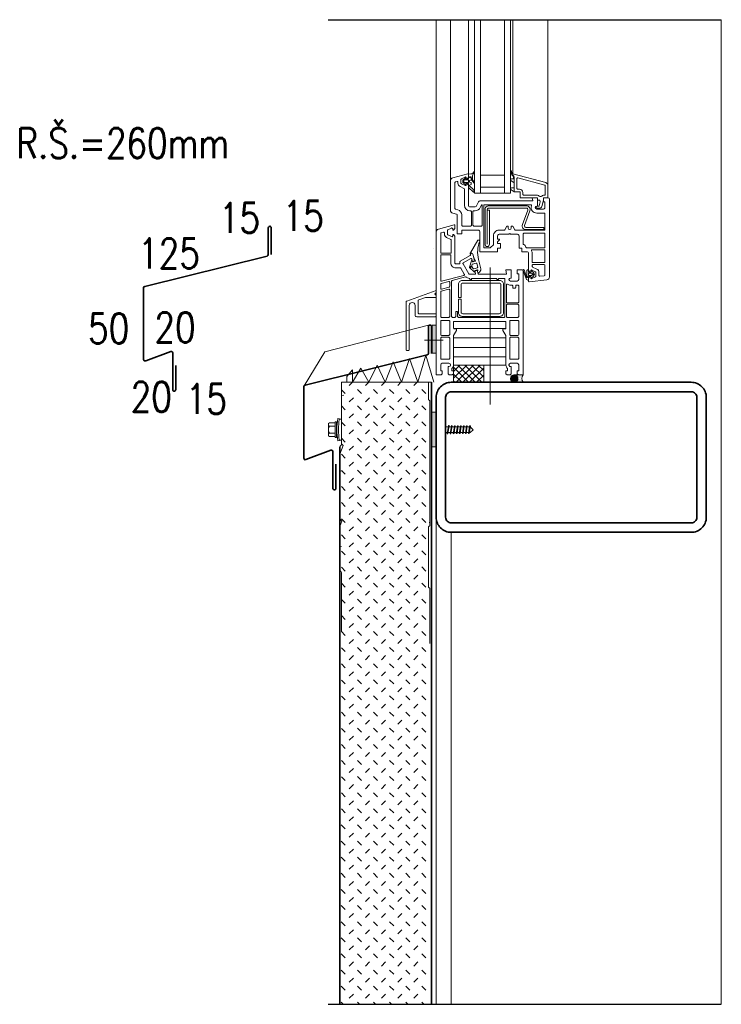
# Model space of a CAD drawing. Header units: millimetres. Extents: x -485339 to 350584, y -1189936 to 0.
# Tile 17 of 256: x -317797 to -317330, y -1055267 to -1054611. Entities that reach past the tile are written whole.
import ezdxf

# ---------------------------------------------------------------- set-up
doc = ezdxf.new("R2010")
doc.units = ezdxf.units.MM
doc.header["$LTSCALE"] = 10
for name, pattern in [('4008$0$SLD', [0]), ('4014$0$SLD', [0]), ('AUSGEZOGEN', [0]), ('DE_FLG$0$SLD', [0]), ('DE_MITTE$0$SLD', [0])]:
    doc.linetypes.add(name, pattern=pattern)
doc.layers.get('Defpoints').update_dxf_attribs({"color": 201})
for name, color, linetype, lineweight in [('N_klemp', 220, 'Continuous', 35), ('N_popis', 10, 'Continuous', 18), ('N_čáry_obrys', 10, 'Continuous', 35), ('N_čáry_plné', 10, 'Continuous', 18), ('N_šrary', 10, 'Continuous', 18), ('St_čáry_obrys', 5, 'Continuous', 35), ('St_čáry_plné', 250, 'Continuous', 18)]:
    doc.layers.add(name, color=color, linetype=linetype, lineweight=lineweight)
doc.styles.get("Standard").update_dxf_attribs({"font": 'simplex.shx', "width": 0.8})

# ---------------------------------------------------------------- blocks, each defined once
blk = doc.blocks.new('*X7571')
at = {"color": 0}
for p, q in [((144.05625, 175.3375), (144.05625, 175.3375)), ((144.1375, 175.175), (144.1375, 175.175)), ((144.21875, 175.3375), (144.21875, 175.3375)), ((144.21875, 175.0125), (144.21875, 175.0125)), ((144.21875, 174.6875), (144.21875, 174.6875)), ((144.3, 175.175), (144.3, 175.175)), ((144.3, 174.85), (144.3, 174.85)), ((144.38125, 175.3375), (144.38125, 175.3375)), ((144.38125, 175.0125), (144.38125, 175.0125)), ((144.38125, 174.6875), (144.38125, 174.6875)), ((144.4625, 175.175), (144.4625, 175.175)), ((144.4625, 174.85), (144.4625, 174.85)), ((144.54375, 175.3375), (144.54375, 175.3375)), ((144.54375, 175.0125), (144.54375, 175.0125)), ((144.54375, 174.6875), (144.54375, 174.6875)), ((144.625, 175.175), (144.625, 175.175)), ((144.625, 174.85), (144.625, 174.85)), ((144.70625, 175.3375), (144.70625, 175.3375)), ((144.70625, 174.6875), (144.70625, 174.6875)), ((143.975, 174.525), (143.975, 174.525)), ((144.1375, 174.525), (144.1375, 174.525)), ((144.3, 174.525), (144.3, 174.525)), ((144.4625, 174.525), (144.4625, 174.525)), ((144.625, 174.525), (144.625, 174.525)), ((144.7875, 174.525), (144.7875, 174.525))]:
    blk.add_line(p, q, dxfattribs=at)
blk = doc.blocks.new('*X7572')
at = {"color": 0}
for p, q in [((394.92, 631.63), (395.43, 632.13)), ((395.41, 631.13), (394.92, 631.62)), ((395.57, 631.15), (394.94, 631.78)), ((394.95, 631.47), (395.58, 632.11)), ((394.97, 631.85), (395.2, 632.08)), ((395, 631.35), (395.7, 632.05)), ((395.69, 631.21), (395, 631.9)), ((395.78, 631.29), (395.08, 631.99)), ((395.09, 631.26), (395.79, 631.97)), ((395.86, 631.39), (395.18, 632.07)), ((395.19, 631.19), (395.86, 631.86)), ((395.91, 631.52), (395.31, 632.12)), ((395.32, 631.14), (395.91, 631.73)), ((395.92, 631.68), (395.47, 632.13)), ((395.49, 631.14), (395.92, 631.56)), ((395.16, 631.2), (394.99, 631.37))]:
    blk.add_line(p, q, dxfattribs=at)

msp = doc.modelspace()

# ---------------------------------------------------------------- hatches: boundary and pattern name
at = {"layer": 'N_čáry_plné'}
for points in [[(-317522.33, -1054833.24), (-317519.67, -1054833.24), (-317519.67, -1054814.58), (-317522.33, -1054814.58)], [(-317519.67, -1054895.67), (-317519.67, -1054872.43), (-317522.67, -1054872.43), (-317522.67, -1054895.67)]]:
    msp.add_hatch(color=256, dxfattribs=at).paths.add_polyline_path(points)
h = msp.add_hatch(dxfattribs=at)
h.set_pattern_fill('LINE', color=256, scale=2, style=0)
h.set_pattern_definition([(360, (-320138.802, -1053883.2036), (-1e-14, -6.35), [])])
h.paths.add_polyline_path([(-317508.17, -1054836.16), (-317508.17, -1054821.47), (-317506.17, -1054818), (-317506.17, -1054817), (-317507.67, -1054817, -0.414214), (-317508.17, -1054816.5), (-317508.17, -1054812.5, -0.414214), (-317507.67, -1054812), (-317473.67, -1054812, -0.414214), (-317473.17, -1054812.5), (-317473.17, -1054816.5, -0.414214), (-317473.67, -1054817), (-317475.17, -1054817), (-317475.17, -1054818), (-317473.17, -1054821.47), (-317473.17, -1054836.16)])
h = msp.add_hatch(dxfattribs=at)
h.set_pattern_fill('NET', color=256, angle=45, style=0)
h.set_pattern_definition([(315, (-319931.4127, -1053833.7344), (-2.245064, -2.245064), []), (225, (-319931.4127, -1053833.7344), (-2.245064, 2.245064), [])])
h.paths.add_polyline_path([(-317508.17, -1054852.6), (-317508.17, -1054846.85), (-317508.17, -1054846.85), (-317508.17, -1054845), (-317508.17, -1054845), (-317508.17, -1054841.1), (-317488.03, -1054841.1), (-317488.03, -1054852.6)])
at = {"layer": 'N_šrary', "ltscale": 0.2}
h = msp.add_hatch(dxfattribs=at)
h.set_pattern_fill('ZEM_NASYPANA', color=256, scale=3.8, style=0)
h.set_pattern_definition([(45, (-318286.9425, -1057724.52), (8e-16, 10.748023), [3.8, -11.4]), (135, (-318278.8814, -1057719.146), (-10.748023, 8e-16), [3.8, -11.4])])
h.paths.add_polyline_path([(-317582.83, -1054852.6), (-317582.83, -1055143.03, -0.267949), (-317583.33, -1055143.9, 0.267949), (-317583.83, -1055144.77), (-317583.83, -1055267.24), (-317523.83, -1055267.24), (-317523.83, -1055114.5, 0.267949), (-317524.33, -1055113.63, -0.267949), (-317524.83, -1055112.76), (-317524.83, -1054852.6)])

# ---------------------------------------------------------------- linework, layer by layer
at = {"layer": 'Defpoints', "ltscale": 0.25}
for p, q in [((-317591.66, -1054610.86), (-317329.67, -1054610.86)), ((-317591.66, -1055267.24), (-317329.67, -1055267.24))]:
    msp.add_line(p, q, dxfattribs=at)
at = {"layer": 'N_klemp', "lineweight": 35}
for points in [[(-317629.56, -1054767.44), (-317629.56, -1054749.61, 0.414214), (-317630.56, -1054748.61), (-317630.56, -1054748.61, 0.414214), (-317631.56, -1054749.61), (-317631.56, -1054767.44, -0.35658), (-317632.36, -1054768.42), (-317713.83, -1054788.66, 0.35658), (-317714.63, -1054789.64), (-317714.63, -1054837.38, 0.52344), (-317713.28, -1054838.31), (-317696.59, -1054832.07, -0.52344), (-317695.24, -1054833.01), (-317695.24, -1054857.52, 0.414214), (-317694.24, -1054858.52), (-317694.24, -1054858.52, 0.414214), (-317693.24, -1054857.52), (-317693.24, -1054841.41)], [(-317522.8, -1054833.28), (-317522.8, -1054815.44, 0.414214), (-317523.8, -1054814.44), (-317523.8, -1054814.44, 0.414214), (-317524.8, -1054815.44), (-317524.8, -1054833.28, -0.35658), (-317525.6, -1054834.26), (-317607.07, -1054854.5, 0.35658), (-317607.87, -1054855.48), (-317607.87, -1054903.22, 0.52344), (-317606.52, -1054904.15), (-317589.83, -1054897.91, -0.52344), (-317588.48, -1054898.84), (-317588.48, -1054923.36, 0.414214), (-317587.48, -1054924.36), (-317587.48, -1054924.36, 0.414214), (-317586.48, -1054923.36), (-317586.48, -1054907.25)]]:
    msp.add_lwpolyline(points, format="xyb", dxfattribs=at)
at = {"layer": 'N_klemp', "lineweight": 18}
msp.add_lwpolyline([(-317524.8, -1054814.44), (-317593.97, -1054832.18), (-317607.65, -1054854.84)], dxfattribs=at)
at = {"layer": 'N_čáry_obrys'}
for p, q in [((-317522.88, -1054852.6), (-317522.88, -1055267.24)), ((-317583.83, -1054895.67), (-317583.83, -1055267.24))]:
    msp.add_line(p, q, dxfattribs=at)
at = {"layer": 'N_čáry_plné', "linetype": 'Continuous'}
for p, q in [((-317494.18, -1054610.86), (-317494.18, -1054726.48)), ((-317490.18, -1054610.86), (-317490.18, -1054726.48)), ((-317474.18, -1054610.86), (-317474.18, -1054726.48)), ((-317470.18, -1054610.86), (-317470.18, -1054726.48)), ((-317490.18, -1054726.48), (-317494.18, -1054726.48)), ((-317470.18, -1054726.48), (-317474.18, -1054726.48))]:
    msp.add_line(p, q, dxfattribs=at)
at = {"layer": 'N_čáry_plné'}
for p, q in [((-317521.32, -1054763.61), (-317521.32, -1054763.61)), ((-317516.67, -1054788), (-317516.67, -1054787.15)), ((-317516.3, -1054786.67), (-317511.3, -1054785.33)), ((-317511.04, -1054789.09), (-317516.04, -1054790.43)), ((-317510.67, -1054785.82), (-317510.67, -1054788.61)), ((-317467.67, -1054847.6), (-317461.67, -1054847.6)), ((-317461.67, -1054852.6), (-317467.67, -1054852.6)), ((-317582.83, -1054861.48), (-317581.24, -1054861.2)), ((-317591.53, -1054880.72), (-317591.53, -1054887.65)), ((-317587.03, -1054879.56), (-317590.83, -1054879.56)), ((-317587.03, -1054881.87), (-317590.83, -1054881.87)), ((-317587.03, -1054889.03), (-317587.03, -1054879.33)), ((-317586.63, -1054878.93), (-317586.43, -1054878.93)), ((-317586.03, -1054879.33), (-317586.03, -1054889.03)), ((-317584.15, -1054876.97), (-317585.13, -1054876.78)), ((-317584.19, -1054877.18), (-317582.83, -1054877.18)), ((-317590.83, -1054886.49), (-317587.03, -1054886.49)), ((-317587.03, -1054888.8), (-317590.83, -1054888.8)), ((-317586.43, -1054889.43), (-317586.63, -1054889.43)), ((-317584.15, -1054891.39), (-317585.13, -1054891.58)), ((-317584.19, -1054891.18), (-317582.83, -1054891.18)), ((-317583.83, -1054900.49), (-317581.76, -1054894.8)), ((-317581.76, -1054894.8), (-317582.83, -1054893.52)), ((-317583.83, -1054911.92), (-317582.02, -1054911.6)), ((-317582.55, -1054945.19), (-317583.83, -1054943.66)), ((-317583.83, -1054948.72), (-317582.55, -1054945.19)), ((-317524.36, -1054946.1), (-317523.83, -1054946.01)), ((-317519.67, -1054942.6), (-317519.67, -1055267.24)), ((-317509.67, -1054952.6), (-317509.67, -1055267.24)), ((-317583.83, -1054962.17), (-317582.81, -1054961.99))]:
    msp.add_line(p, q, dxfattribs=at)
at = {"layer": 'N_čáry_plné', "linetype": 'AUSGEZOGEN'}
for p, q in [((-317582.83, -1054852.6), (-317582.83, -1054893.94)), ((-317524.83, -1054863.67), (-317524.83, -1054852.6)), ((-317523.83, -1054865.4), (-317523.83, -1054947.67)), ((-317523.83, -1054867.19), (-317523.83, -1054947.67)), ((-317582.83, -1054885.91), (-317582.83, -1054893.94)), ((-317583.83, -1054895.67), (-317583.83, -1054977.67)), ((-317524.83, -1054949.4), (-317524.83, -1054988.67)), ((-317524.83, -1054949.4), (-317524.83, -1054988.67)), ((-317582.83, -1054979.4), (-317582.83, -1055018.67)), ((-317582.83, -1054979.4), (-317582.83, -1055018.67)), ((-317523.83, -1054990.4), (-317523.83, -1055026.67))]:
    msp.add_line(p, q, dxfattribs=at)
at = {"layer": 'N_čáry_plné', "ltscale": 0.5}
for p, q in [((-317512.38, -1054886.95), (-317511.53, -1054881.43)), ((-317511.87, -1054886.94), (-317511.02, -1054881.44)), ((-317511.53, -1054881.43), (-317511.02, -1054881.44)), ((-317510.34, -1054886.9), (-317509.51, -1054881.48)), ((-317509.84, -1054886.89), (-317509.01, -1054881.5)), ((-317507.9, -1054884.18), (-317507.5, -1054881.54)), ((-317507.5, -1054881.54), (-317506.99, -1054881.55)), ((-317507.4, -1054884.18), (-317506.99, -1054881.55)), ((-317506.28, -1054886.79), (-317505.48, -1054881.59)), ((-317505.77, -1054886.78), (-317504.98, -1054881.61)), ((-317505.48, -1054881.59), (-317504.98, -1054881.61)), ((-317504.25, -1054886.74), (-317503.47, -1054881.65)), ((-317503.74, -1054886.72), (-317502.96, -1054881.66)), ((-317503.47, -1054881.65), (-317502.96, -1054881.66)), ((-317502.23, -1054886.74), (-317501.44, -1054881.65)), ((-317501.72, -1054886.72), (-317500.94, -1054881.66)), ((-317500.2, -1054886.74), (-317499.42, -1054881.65)), ((-317499.69, -1054886.72), (-317498.92, -1054881.66)), ((-317499.42, -1054881.65), (-317498.92, -1054881.66)), ((-317498.18, -1054886.74), (-317497.4, -1054881.65)), ((-317497.67, -1054886.72), (-317496.89, -1054881.66)), ((-317497.4, -1054881.65), (-317496.89, -1054881.66)), ((-317513.37, -1054882.28), (-317511.66, -1054882.28)), ((-317513.37, -1054886.08), (-317512.24, -1054886.08)), ((-317511.87, -1054886.08), (-317510.22, -1054886.08)), ((-317511.15, -1054882.28), (-317509.64, -1054882.28)), ((-317509.71, -1054886.08), (-317508.2, -1054886.08)), ((-317509.13, -1054882.28), (-317507.61, -1054882.28)), ((-317508.31, -1054886.84), (-317507.8, -1054886.83)), ((-317507.8, -1054886.83), (-317507.4, -1054884.18)), ((-317507.69, -1054886.08), (-317506.17, -1054886.08)), ((-317507.11, -1054882.28), (-317505.59, -1054882.28)), ((-317506.28, -1054886.79), (-317505.77, -1054886.78)), ((-317505.67, -1054886.08), (-317504.15, -1054886.08)), ((-317505.08, -1054882.28), (-317503.57, -1054882.28)), ((-317503.64, -1054886.08), (-317502.13, -1054886.08)), ((-317503.06, -1054882.28), (-317501.54, -1054882.28)), ((-317501.62, -1054886.08), (-317500.1, -1054886.08)), ((-317501.04, -1054882.28), (-317499.52, -1054882.28)), ((-317500.2, -1054886.74), (-317499.69, -1054886.72)), ((-317499.6, -1054886.08), (-317498.08, -1054886.08)), ((-317499.01, -1054882.28), (-317497.5, -1054882.28)), ((-317498.18, -1054886.74), (-317497.67, -1054886.72)), ((-317497.57, -1054886.08), (-317497.07, -1054886.08)), ((-317497.07, -1054886.08), (-317495.07, -1054884.18)), ((-317495.07, -1054884.18), (-317497, -1054882.35))]:
    msp.add_line(p, q, dxfattribs=at)
at = {"layer": 'N_čáry_plné'}
for points in [[(-317519.67, -1054752.33), (-317519.67, -1054610.86)], [(-317510.17, -1054718.26), (-317510.17, -1054610.86)], [(-317498.17, -1054713.9), (-317498.17, -1054610.86)], [(-317468.67, -1054713.6), (-317468.67, -1054610.86)], [(-317445.17, -1054721.43), (-317445.17, -1054610.86)], [(-317516.67, -1054788), (-317516.67, -1054789.95)], [(-317527.55, -1054824.5), (-317515.01, -1054824.5)], [(-317532.01, -1054852.6), (-317526.59, -1054834.46)], [(-317521.17, -1054852.6), (-317526.59, -1054834.46)], [(-317564.51, -1054852.6), (-317559.09, -1054841.07)], [(-317553.68, -1054852.6), (-317559.09, -1054841.07)], [(-317553.68, -1054852.6), (-317548.26, -1054838.87)], [(-317542.84, -1054852.6), (-317548.26, -1054838.87)], [(-317542.84, -1054852.6), (-317537.42, -1054836.66)], [(-317532.01, -1054852.6), (-317537.42, -1054836.66)], [(-317508.17, -1054841.1), (-317473.17, -1054841.1)], [(-317575.35, -1054852.6), (-317569.93, -1054843.27)], [(-317564.51, -1054852.6), (-317569.93, -1054843.27)], [(-317582.83, -1054852.6), (-317522.88, -1054852.6)]]:
    msp.add_lwpolyline(points, dxfattribs=at)
for points in [[(-317468.67, -1054713.6, -0.07144), (-317469.61, -1054711.46, 0.40386), (-317469.85, -1054711.32), (-317469.92, -1054711.33, 0.410765), (-317470.15, -1054711.69, 0.058815), (-317469.26, -1054714.22, 0.063292), (-317469.19, -1054714.32), (-317468.85, -1054714.75, 0.053572), (-317468.54, -1054715.05, -0.227931), (-317468.17, -1054715.83), (-317468.17, -1054716.61, -0.414214), (-317468.47, -1054716.91), (-317469.42, -1054716.91, 0.767327), (-317469.79, -1054718.31), (-317467.92, -1054719.4, -0.267927), (-317467.67, -1054719.83), (-317467.67, -1054722.41, -0.414214), (-317468.17, -1054722.91), (-317469.42, -1054722.91, 0.767327), (-317469.79, -1054724.31), (-317467.67, -1054725.55)], [(-317500.08, -1054716.69, 0.548619), (-317500.48, -1054716.56), (-317500.58, -1054716.64), (-317501.8, -1054717.67), (-317501.9, -1054717.75, 0.221695), (-317501.97, -1054717.9), (-317501.97, -1054719.3, 0.221694), (-317501.9, -1054719.46), (-317501.8, -1054719.54), (-317500.58, -1054720.56), (-317500.48, -1054720.64, 0.548619), (-317500.08, -1054720.52), (-317499.97, -1054720.1), (-317498.17, -1054720.1), (-317498.17, -1054722.63, 0.303346), (-317498.04, -1054722.82), (-317494.8, -1054725.73, 0.070456), (-317494.67, -1054725.76, 0.565003), (-317494.21, -1054725.15, 0.088529), (-317497.1, -1054721.97, -0.282029), (-317497.37, -1054721.53), (-317497.37, -1054721.07), (-317496.47, -1054720.74), (-317496.47, -1054719.3), (-317497.37, -1054719.07), (-317497.37, -1054718.14), (-317496.47, -1054717.9), (-317496.47, -1054716.3), (-317497.37, -1054716.07), (-317497.37, -1054715.7), (-317496.47, -1054715.7, 0.151253), (-317494.62, -1054719.68, 0.881616), (-317494.22, -1054719.33, -0.385228), (-317494.21, -1054712.59, 0.856923), (-317494.53, -1054712.27), (-317495.27, -1054713.08, -0.184411), (-317496.56, -1054713.7), (-317497.99, -1054713.83, 0.388886), (-317498.17, -1054714.02), (-317498.17, -1054714.7), (-317498.17, -1054717.1), (-317499.97, -1054717.1), (-317500.08, -1054716.69)], [(-317485.64, -1054737.9), (-317484.14, -1054737.9), (-317484.14, -1054760.6, -1), (-317487.14, -1054760.6), (-317487.14, -1054737.4, -0.414214), (-317484.64, -1054734.9), (-317459.54, -1054734.9, -0.522229), (-317457.2, -1054738.26), (-317460.78, -1054747.95, 0.522229), (-317459.84, -1054749.3), (-317447.84, -1054749.3), (-317447.84, -1054750.8), (-317459.84, -1054750.8, -0.522229), (-317462.19, -1054747.43), (-317458.61, -1054737.74, 0.522229), (-317459.54, -1054736.4), (-317484.64, -1054736.4, 0.414214), (-317485.64, -1054737.4), (-317485.64, -1054760.6)], [(-317496.69, -1054767.01, -0.707107), (-317495.28, -1054767.12), (-317494.44, -1054770.26), (-317493.61, -1054771.45, -0.520567), (-317493.75, -1054771.83), (-317495.45, -1054772.29), (-317495.63, -1054771.61, 0.745504), (-317496.2, -1054771.6), (-317497.56, -1054775.73, 0.297935), (-317497.45, -1054776.16), (-317494.2, -1054779.06, 0.745504), (-317493.71, -1054778.76), (-317493.9, -1054778.08), (-317492.23, -1054777.64, -0.606815), (-317491.94, -1054777.97), (-317492.17, -1054778.62, 0.153915), (-317492.18, -1054778.71), (-317492.03, -1054779.24, 0.414214), (-317491.54, -1054779.52, 0.425542), (-317490.03, -1054777.05), (-317491.49, -1054770.67, -0.153081), (-317490.67, -1054758.54, 0.708308), (-317491.83, -1054757.9), (-317496.81, -1054766.21, 0.282029), (-317497.01, -1054766.86), (-317496.97, -1054766.99, 0.707107), (-317496.69, -1054767.01)]]:
    msp.add_lwpolyline(points, format="xyb", dxfattribs=at)
at = {"layer": 'N_čáry_plné', "linetype": 'Continuous'}
for points in [[(-317478.77, -1054763.1), (-317476.92, -1054763.1), (-317476.92, -1054760.1), (-317478.77, -1054760.1), (-317478.77, -1054759.39, -0.176327), (-317478.53, -1054758.75), (-317477.52, -1054757.53, 0.63707), (-317477.67, -1054757.2), (-317478.77, -1054757.2), (-317478.77, -1054754.9, -0.414214), (-317477.77, -1054753.9), (-317471.17, -1054753.9, -0.99998), (-317470.17, -1054753.9), (-317465.42, -1054753.9, -0.414214), (-317464.42, -1054754.9), (-317464.42, -1054763.1), (-317462.57, -1054763.1), (-317462.57, -1054765.6), (-317459.17, -1054765.6, -0.414214), (-317458.17, -1054766.6), (-317458.17, -1054778.1), (-317457.17, -1054779.1), (-317456.67, -1054779.1), (-317456.67, -1054778.2, -0.54862), (-317455.96, -1054777.75), (-317453.46, -1054778.91, -0.291474), (-317453.17, -1054779.37), (-317453.17, -1054781.84, -0.291474), (-317453.46, -1054782.29), (-317455.96, -1054783.46, -0.546634), (-317456.67, -1054783), (-317456.67, -1054782.1), (-317457.17, -1054782.1), (-317458.17, -1054783.1), (-317458.17, -1054785.1, 0.445229), (-317457.62, -1054785.6), (-317445.96, -1054784.37, 0.383864), (-317444.17, -1054782.39), (-317444.17, -1054730.6, 0.414213), (-317445.17, -1054729.6), (-317448.17, -1054729.6), (-317448.17, -1054732.2), (-317447.17, -1054732.2), (-317447.17, -1054736.1, -0.414215), (-317448.17, -1054737.1), (-317452.67, -1054737.1, -0.999998), (-317452.67, -1054735.1), (-317452.17, -1054735.1), (-317452.17, -1054729.6), (-317455.67, -1054729.6), (-317455.32, -1054731.6), (-317490.53, -1054731.6, 0.291474), (-317491.44, -1054732.18), (-317492.76, -1054735.02, -0.291474), (-317493.67, -1054735.6), (-317497.17, -1054735.6, -0.414214), (-317498.17, -1054734.6), (-317498.17, -1054721.1), (-317499.17, -1054720.1), (-317499.67, -1054720.1), (-317499.67, -1054721, -0.548619), (-317500.38, -1054721.46), (-317502.88, -1054720.29, -0.291473), (-317503.17, -1054719.84), (-317503.17, -1054717.37, -0.291474), (-317502.88, -1054716.92), (-317500.38, -1054715.75, -0.546633), (-317499.67, -1054716.2), (-317499.67, -1054717.1), (-317499.17, -1054717.1), (-317498.17, -1054716.1), (-317498.17, -1054713.9, 0.493145), (-317498.55, -1054713.61), (-317508.69, -1054716.33, 0.339454), (-317510.17, -1054718.26), (-317510.17, -1054737.86, 0.339454), (-317508.69, -1054739.79), (-317506.04, -1054740.5, -0.339454), (-317505.67, -1054740.99), (-317505.67, -1054753.6), (-317502.67, -1054753.6), (-317502.67, -1054751.1), (-317491.67, -1054751.1, -0.414214), (-317490.67, -1054752.1), (-317490.67, -1054765.6), (-317478.77, -1054765.6)], [(-317502.67, -1054747.9, 0.414214), (-317502.17, -1054748.4), (-317496.67, -1054748.4, 0.414214), (-317496.17, -1054747.9), (-317496.17, -1054738.8, 0.414214), (-317496.67, -1054738.3), (-317497.17, -1054738.3, -0.414213), (-317500.87, -1054734.6), (-317500.87, -1054723.75, 0.291473), (-317501.16, -1054723.3), (-317503.72, -1054722.1, -0.291473), (-317505.17, -1054719.84), (-317505.17, -1054719.14, 0.493145), (-317505.8, -1054718.66), (-317506.8, -1054718.93, 0.339454), (-317507.17, -1054719.41), (-317507.17, -1054736.71, 0.339454), (-317506.8, -1054737.19), (-317505.26, -1054737.61, -0.339454), (-317502.67, -1054740.99)], [(-317489.53, -1054734.47, -0.802585), (-317488.97, -1054734.6), (-317488.97, -1054747.9, -0.414214), (-317489.47, -1054748.4), (-317494.67, -1054748.4, -0.414214), (-317495.17, -1054747.9), (-317495.17, -1054738.8, -0.414214), (-317494.67, -1054738.3), (-317493.67, -1054738.3, 0.291474), (-317490.32, -1054736.17)], [(-317481.47, -1054754.9, -0.414214), (-317477.77, -1054751.2), (-317474.46, -1054751.2, 0.267949), (-317474.02, -1054750.95), (-317472.67, -1054748.6), (-317471.67, -1054748.6), (-317471.67, -1054749.7, 0.999998), (-317469.67, -1054749.7), (-317469.67, -1054748.6), (-317468.67, -1054748.6), (-317467.31, -1054750.95, 0.267949), (-317466.88, -1054751.2), (-317447.67, -1054751.2, 0.414214), (-317447.17, -1054750.7), (-317447.17, -1054740.3, 0.414214), (-317447.67, -1054739.8), (-317452.67, -1054739.8, -0.509683), (-317456.19, -1054734.96, 0.509693), (-317456.66, -1054734.3), (-317487.47, -1054734.3, 0.414214), (-317487.97, -1054734.8), (-317487.97, -1054762.4, 0.414214), (-317487.47, -1054762.9), (-317483.59, -1054762.9, 0.198912), (-317483.38, -1054762.81), (-317481.56, -1054760.99, 0.198912), (-317481.47, -1054760.78)], [(-317516.17, -1054766.6), (-317510.17, -1054766.6, 0.414214), (-317509.67, -1054766.1), (-317509.67, -1054757.85, 0.291473), (-317509.96, -1054757.39), (-317512.72, -1054756.1, -0.291473), (-317514.17, -1054753.84), (-317514.17, -1054753.08, 0.493145), (-317514.8, -1054752.6), (-317516.3, -1054753, 0.339454), (-317516.67, -1054753.49), (-317516.67, -1054766.1, 0.414214)], [(-317461.43, -1054760.65, -0.291705), (-317461.72, -1054760.2), (-317461.72, -1054753.7, -0.414214), (-317461.22, -1054753.2), (-317447.67, -1054753.2, -0.414214), (-317447.17, -1054753.7), (-317447.17, -1054762.4, -0.414214), (-317447.67, -1054762.9), (-317459.45, -1054762.9, -0.351), (-317459.93, -1054762.51, 0.232768)], [(-317503.67, -1054776.3), (-317506.67, -1054776.3, -0.414214), (-317509.87, -1054773.1), (-317509.87, -1054768.1), (-317509.87, -1054768.1, 0.414214), (-317510.37, -1054767.6), (-317516.17, -1054767.6, 0.414214), (-317516.67, -1054768.1), (-317516.67, -1054784.77, 0.493145), (-317516.04, -1054785.26), (-317501.23, -1054781.29, 0.493145), (-317500.93, -1054780.56), (-317503.24, -1054776.55, 0.267949)], [(-317455.17, -1054772.8), (-317447.67, -1054772.8, 0.414213), (-317447.17, -1054772.3), (-317447.17, -1054764.7, 0.414214), (-317447.67, -1054764.2), (-317455.62, -1054764.2, 0.559436), (-317456.07, -1054764.93, -0.117902), (-317455.67, -1054766.6), (-317455.67, -1054772.3, 0.414214)], [(-317451.17, -1054779.37, 0.291474), (-317452.61, -1054777.1), (-317455.38, -1054775.81, -0.291473), (-317455.67, -1054775.36), (-317455.67, -1054774.6, -0.414214), (-317455.17, -1054774.1), (-317447.67, -1054774.1, -0.407129), (-317447.17, -1054774.59), (-317447.17, -1054781.03, -0.383864), (-317447.62, -1054781.53), (-317450.62, -1054781.85, -0.435959), (-317451.17, -1054781.37)], [(-317506.67, -1054808.8, -0.414214), (-317507.17, -1054809.3), (-317508.87, -1054809.3, -0.414214), (-317509.37, -1054808.8), (-317509.37, -1054785.2, -0.339454), (-317509, -1054784.72), (-317500.13, -1054782.34, -0.257005), (-317499.66, -1054782.46, 0.176272), (-317497.65, -1054783.3, -0.401872), (-317497.17, -1054783.8, 1.002105), (-317496.17, -1054783.8, -0.414214), (-317495.67, -1054783.3), (-317479.67, -1054783.3, -0.414214), (-317479.17, -1054783.8, 1), (-317478.17, -1054783.8, -0.414214), (-317477.67, -1054783.3), (-317474.37, -1054783.3, -0.414214), (-317473.87, -1054783.8), (-317473.87, -1054808.8, -0.414214), (-317474.37, -1054809.3), (-317504.87, -1054809.3, -0.414214), (-317505.37, -1054808.8), (-317505.37, -1054805.3), (-317506.67, -1054805.3)], [(-317465.17, -1054787.8), (-317466.17, -1054787.8, 0.414214), (-317466.67, -1054788.3), (-317466.67, -1054789.3, -0.414214), (-317467.17, -1054789.8), (-317468.17, -1054789.8, -0.414214), (-317468.67, -1054789.3), (-317468.67, -1054788.3, 0.414214), (-317469.17, -1054787.8), (-317470.17, -1054787.8, -0.138709), (-317472.11, -1054787.25, 0.586627), (-317472.87, -1054787.68), (-317472.87, -1054799.1, 0.414214), (-317472.37, -1054799.6), (-317465.17, -1054799.6, 0.414214), (-317464.67, -1054799.1), (-317464.67, -1054788.3, 0.414214)], [(-317516.67, -1054808.8, 0.414214), (-317516.17, -1054809.3), (-317511.17, -1054809.3, 0.414214), (-317510.67, -1054808.8), (-317510.67, -1054790.99, 0.493145), (-317511.3, -1054790.51), (-317516.3, -1054791.85, 0.339454), (-317516.67, -1054792.33)], [(-317472.37, -1054809.3), (-317465.17, -1054809.3, 0.414214), (-317464.67, -1054808.8), (-317464.67, -1054801.1, 0.414214), (-317465.17, -1054800.6), (-317472.37, -1054800.6, 0.414214), (-317472.87, -1054801.1), (-317472.87, -1054808.8, 0.414214)], [(-317511.17, -1054821.3, 0.414214), (-317510.67, -1054820.8), (-317510.67, -1054811.8, 0.414214), (-317511.17, -1054811.3), (-317516.17, -1054811.3, 0.414214), (-317516.67, -1054811.8), (-317516.67, -1054820.8, 0.414213), (-317516.17, -1054821.3)], [(-317465.17, -1054821.3, 0.414213), (-317464.67, -1054820.8), (-317464.67, -1054811.8, 0.414214), (-317465.17, -1054811.3), (-317470.17, -1054811.3, 0.414214), (-317470.67, -1054811.8), (-317470.67, -1054820.8, 0.414214), (-317470.17, -1054821.3)], [(-317516.67, -1054836.7, 0.414214), (-317516.17, -1054837.2), (-317511.17, -1054837.2, 0.414214), (-317510.67, -1054836.7), (-317510.67, -1054823.1, 0.414214), (-317511.17, -1054822.6), (-317516.17, -1054822.6, 0.414214), (-317516.67, -1054823.1)], [(-317470.17, -1054837.2, -0.414214), (-317470.67, -1054836.7), (-317470.67, -1054823.1, -0.414214), (-317470.17, -1054822.6), (-317465.17, -1054822.6, -0.414214), (-317464.67, -1054823.1), (-317464.67, -1054836.7, -0.414214), (-317465.17, -1054837.2)]]:
    msp.add_lwpolyline(points, format="xyb", close=True, dxfattribs=at)
at = {"layer": 'N_čáry_plné'}
for points in [[(-317500.97, -1054719.5, -0.414214), (-317501.27, -1054719.2), (-317501.27, -1054718, -0.414214), (-317500.97, -1054717.7), (-317498.47, -1054717.7, -0.414214), (-317498.17, -1054718), (-317498.17, -1054719.2, -0.414214), (-317498.47, -1054719.5)], [(-317458.17, -1054784.3, -0.414214), (-317458.37, -1054784.5), (-317458.62, -1054784.5, -0.149964), (-317459.51, -1054784.01), (-317461.77, -1054778.16, -0.865088), (-317461.1, -1054777.59), (-317459.4, -1054782.2, 4.419361), (-317459.17, -1054782.09), (-317459.17, -1054778.1, -0.414214), (-317458.67, -1054777.6), (-317458.37, -1054777.6, -0.414214), (-317458.17, -1054777.8), (-317458.17, -1054779.1), (-317456.67, -1054779.1), (-317456.67, -1054778.55, -0.641722), (-317456.17, -1054778.33), (-317454.59, -1054779.69, -0.458292), (-317454.59, -1054781.51), (-317456.17, -1054782.88, -0.641722), (-317456.67, -1054782.65), (-317456.67, -1054782.1), (-317458.17, -1054782.1)], [(-317519.67, -1054794.56, -1), (-317519.67, -1054792.94), (-317519.67, -1054791.42), (-317539.34, -1054798.42, 0.317227), (-317539.67, -1054798.89), (-317539.67, -1054830.92, 0.414214), (-317539.17, -1054831.42), (-317538.17, -1054831.42, 0.414214), (-317537.67, -1054830.92), (-317537.67, -1054801.36, -1), (-317533.67, -1054801.36), (-317533.67, -1054807.91, 0.414214), (-317532.67, -1054808.91), (-317520.17, -1054808.91, 0.414214), (-317519.67, -1054808.41), (-317519.67, -1054807.41, 0.414214), (-317520.17, -1054806.91), (-317531.17, -1054806.91, -0.414214), (-317531.67, -1054806.41), (-317531.67, -1054798.17, -0.317227), (-317531.34, -1054797.7), (-317526.8, -1054796.08), (-317520.17, -1054796.08, 0.414214), (-317519.67, -1054795.58)]]:
    msp.add_lwpolyline(points, format="xyb", close=True, dxfattribs=at)
at = {"layer": 'N_čáry_plné', "linetype": 'Continuous'}
for points in [[(-317474.18, -1054722.48), (-317474.18, -1054714.48), (-317490.18, -1054714.48), (-317490.18, -1054722.48)], [(-317474.18, -1054726.48), (-317474.18, -1054722.48), (-317490.18, -1054722.48), (-317490.18, -1054726.48)]]:
    msp.add_lwpolyline(points, close=True, dxfattribs=at)
at = {"layer": 'N_čáry_plné', "linetype": '4008$0$SLD'}
for points in [[(-317467.67, -1054725.6), (-317464.17, -1054725.6, -0.414214), (-317463.67, -1054726.1), (-317463.67, -1054729.6), (-317452.17, -1054729.6), (-317452.17, -1054731.1), (-317451.34, -1054731.1, -0.493145), (-317450.37, -1054732.36), (-317451.04, -1054734.88, -0.339454), (-317451.33, -1054735.1), (-317452.32, -1054735.1, 0.999999), (-317452.32, -1054736.6), (-317450.87, -1054736.6, 0.339454), (-317449.32, -1054735.42), (-317448.17, -1054731.1), (-317448.17, -1054729.6), (-317445.17, -1054729.6), (-317445.17, -1054721.43, 0.339454), (-317446.65, -1054719.5), (-317468.67, -1054713.6), (-317468.67, -1054713.83, 0.23607), (-317468.27, -1054714.63, -0.23607), (-317467.67, -1054715.83)], [(-317464.17, -1054723.8, -0.414214), (-317461.87, -1054726.1), (-317461.87, -1054727.3, 0.414214), (-317461.37, -1054727.8), (-317452.22, -1054727.8, -0.230961), (-317450.96, -1054728.42, 0.487948), (-317449.38, -1054728.42, -0.230959), (-317448.12, -1054727.8), (-317447.47, -1054727.8, 0.414214), (-317446.97, -1054727.3), (-317446.97, -1054721.66, 0.339454), (-317447.34, -1054721.18), (-317465.24, -1054716.38, 0.493145), (-317465.87, -1054716.87), (-317465.87, -1054723.3, 0.414214), (-317465.37, -1054723.8)]]:
    msp.add_lwpolyline(points, format="xyb", close=True, dxfattribs=at)
at = {"layer": 'N_čáry_plné', "linetype": 'Continuous'}
msp.add_lwpolyline([(-317519.67, -1054790.87), (-317519.67, -1054847.6), (-317516.42, -1054847.6), (-317515.67, -1054846.85), (-317515.67, -1054845), (-317516.67, -1054845), (-317516.67, -1054840.9, -0.414213), (-317515.67, -1054839.9), (-317511.17, -1054839.9, -0.414213), (-317510.17, -1054840.9), (-317510.17, -1054841.1, -0.414213), (-317511.17, -1054842.1), (-317511.67, -1054842.1), (-317511.67, -1054846.85), (-317510.92, -1054847.6), (-317508.92, -1054847.6), (-317508.17, -1054846.85), (-317508.17, -1054845), (-317509.17, -1054845), (-317509.17, -1054843.34, 0.213422), (-317508.17, -1054841.1), (-317508.17, -1054821.47), (-317506.17, -1054818), (-317506.17, -1054817), (-317507.67, -1054817, -0.414213), (-317508.17, -1054816.5), (-317508.17, -1054812.5, -0.414214), (-317507.67, -1054812), (-317473.67, -1054812, -0.414213), (-317473.17, -1054812.5), (-317473.17, -1054816.5, -0.414213), (-317473.67, -1054817), (-317475.17, -1054817), (-317475.17, -1054818), (-317473.17, -1054821.47), (-317473.17, -1054841.1, 0.213422), (-317472.17, -1054843.34), (-317472.17, -1054845), (-317473.17, -1054845), (-317473.17, -1054846.85), (-317472.42, -1054847.6), (-317470.42, -1054847.6), (-317469.67, -1054846.85), (-317469.67, -1054842.1), (-317470.17, -1054842.1, -0.414214), (-317471.17, -1054841.1), (-317471.17, -1054840.9, -0.414213), (-317470.17, -1054839.9), (-317465.67, -1054839.9, -0.414213), (-317464.67, -1054840.9), (-317464.67, -1054845), (-317465.67, -1054845), (-317465.67, -1054846.85), (-317464.92, -1054847.6), (-317461.67, -1054847.6), (-317461.67, -1054778.6, 0.414214), (-317462.67, -1054777.6), (-317465.67, -1054777.6), (-317465.67, -1054780.2), (-317464.67, -1054780.2), (-317464.67, -1054784.1, -0.414213), (-317465.67, -1054785.1), (-317470.17, -1054785.1, -1), (-317470.17, -1054783.1), (-317469.67, -1054783.1), (-317469.67, -1054777.6), (-317473.17, -1054777.6), (-317472.91, -1054780.6), (-317491.28, -1054780.6, -0.339454), (-317491.77, -1054780.23), (-317492.15, -1054778.81, 0.267949), (-317492.86, -1054778.11), (-317493.4, -1054777.96), (-317493.7, -1054778.04, 0.414214), (-317493.84, -1054778.29), (-317493.39, -1054779.97, -0.493145), (-317493.87, -1054780.6), (-317497.5, -1054780.6, -0.267949), (-317497.93, -1054780.35), (-317501.8, -1054773.65, -0.414214), (-317501.62, -1054772.96), (-317496.68, -1054770.11, -0.493145), (-317495.95, -1054770.42), (-317495.5, -1054772.1, 0.414214), (-317495.25, -1054772.25), (-317494.95, -1054772.16), (-317494.55, -1054771.77, 0.267949), (-317494.29, -1054770.8), (-317495.26, -1054767.18, 0.8391), (-317496.81, -1054767.32), (-317496.84, -1054767.65, -0.244698), (-317497.09, -1054768.04), (-317503.62, -1054771.81, 0.267949), (-317503.87, -1054772.24), (-317503.87, -1054773.1, -0.414214), (-317504.37, -1054773.6), (-317506.67, -1054773.6, -0.414214), (-317507.17, -1054773.1), (-317507.17, -1054755.1), (-317508.17, -1054754.1), (-317508.67, -1054754.1), (-317508.67, -1054755, -0.548619), (-317509.38, -1054755.46), (-317511.88, -1054754.29, -0.291473), (-317512.17, -1054753.84), (-317512.17, -1054751.37, -0.291474), (-317511.88, -1054750.91), (-317509.38, -1054749.75, -0.546633), (-317508.67, -1054750.2), (-317508.67, -1054751.1), (-317508.17, -1054751.1), (-317507.17, -1054750.1), (-317507.17, -1054748.1, 0.493145), (-317507.8, -1054747.62), (-317518.19, -1054750.4, 0.339454), (-317519.67, -1054752.33), (-317519.67, -1054847.6)], format="xyb", dxfattribs=at)
at = {"layer": 'N_čáry_plné', "linetype": 'DE_MITTE$0$SLD'}
msp.add_lwpolyline([(-317495.49, -1054776.24), (-317494.96, -1054776.76, 0.267949), (-317494.67, -1054776.84), (-317492.23, -1054776.19, 0.414214), (-317492.02, -1054775.82), (-317492.69, -1054773.31, 0.414214), (-317493.06, -1054773.1), (-317495.5, -1054773.75, 0.267949), (-317495.71, -1054773.96), (-317495.9, -1054774.68, 0.131653), (-317495.9, -1054774.84), (-317495.57, -1054776.1, 0.131653)], format="xyb", close=True, dxfattribs=at)
at = {"layer": 'N_čáry_plné', "ltscale": 0.25}
msp.add_lwpolyline([(-317483.65, -1054776.13), (-317483.65, -1054867.42)], dxfattribs=at)
at = {"layer": 'N_čáry_plné', "linetype": 'DE_FLG$0$SLD'}
msp.add_lwpolyline([(-317455.97, -1054781.35), (-317457.87, -1054781.35, -0.414214), (-317458.17, -1054781.05), (-317458.17, -1054780.15, -0.414214), (-317457.87, -1054779.85), (-317455.97, -1054779.85, -0.414214), (-317455.67, -1054780.15), (-317455.67, -1054781.05, -0.414214)], format="xyb", close=True, dxfattribs=at)
at = {"layer": 'N_čáry_plné', "linetype": '4014$0$SLD'}
msp.add_lwpolyline([(-317476.6, -1054787.45, 0.414214), (-317477.6, -1054786.45), (-317502, -1054786.45, 0.414214), (-317503, -1054787.45), (-317503, -1054796.15), (-317504.8, -1054796.15), (-317504.8, -1054787.15, -0.414214), (-317502.3, -1054784.65), (-317477.3, -1054784.65, -0.414214), (-317474.8, -1054787.15), (-317474.8, -1054806.15, -0.414214), (-317477.3, -1054808.65), (-317502.3, -1054808.65, -0.414214), (-317504.8, -1054806.15), (-317504.8, -1054797.15), (-317503, -1054797.15), (-317503, -1054805.85, 0.414214), (-317502, -1054806.85), (-317477.6, -1054806.85, 0.414214), (-317476.6, -1054805.85)], format="xyb", close=True, dxfattribs=at)
at = {"layer": 'N_čáry_plné'}
for points in [[(-317522.33, -1054814.58), (-317519.67, -1054814.58), (-317519.67, -1054833.24), (-317522.33, -1054833.24)], [(-317508.17, -1054841.1), (-317488.03, -1054841.1), (-317488.03, -1054852.6), (-317508.17, -1054852.6)], [(-317579.17, -1054852.6), (-317579.17, -1054848.82), (-317575.35, -1054844.38), (-317575.35, -1054852.6)], [(-317519.67, -1054895.67), (-317519.67, -1054872.43), (-317522.67, -1054872.43), (-317522.67, -1054895.67)]]:
    msp.add_lwpolyline(points, close=True, dxfattribs=at)
at = {"layer": 'N_čáry_plné', "ltscale": 0.5}
for points in [[(-317509.51, -1054881.48), (-317509.01, -1054881.5)], [(-317501.44, -1054881.65), (-317500.94, -1054881.66)], [(-317512.38, -1054886.95), (-317511.87, -1054886.94)], [(-317510.34, -1054886.9), (-317509.84, -1054886.89)], [(-317508.31, -1054886.84), (-317507.9, -1054884.18)], [(-317504.25, -1054886.74), (-317503.74, -1054886.72)], [(-317502.23, -1054886.74), (-317501.72, -1054886.72)]]:
    msp.add_lwpolyline(points, dxfattribs=at)
at = {"layer": 'N_čáry_plné', "linetype": 'DE_MITTE$0$SLD'}
msp.add_circle((-317496.7, -1054775.73), 0.35, dxfattribs=at)
at = {"layer": 'N_čáry_plné', "linetype": 'DE_FLG$0$SLD'}
msp.add_circle((-317454.87, -1054780.6), 0.35, dxfattribs=at)
at = {"layer": 'N_čáry_plné'}
msp.add_circle((-317467.67, -1054850.1), 2.5, dxfattribs=at)
for centre, radius, start, end in [((-317516.17, -1054787.15), 0.5, 104.99999, 179.99994), ((-317516.17, -1054789.95), 0.5, 180.06724, 284.99997), ((-317511.17, -1054785.82), 0.5, 0.00006, 104.99998), ((-317511.17, -1054788.61), 0.5, 285.00007, 0.00001), ((-317467.67, -1054850.1), 2.5, 270, 90), ((-317458.46, -1054850.1), 4.07, 142.05235, 217.94765), ((-317590.23, -1054880.72), 1.3, 117.55002, 242.44998), ((-317587.37, -1054884.18), 4.16, 146.27495, 213.72505), ((-317586.63, -1054879.33), 0.4, 90, 180), ((-317586.43, -1054879.33), 0.4, 0, 90), ((-317546.37, -1054884.18), 39.46, 169.19242, 190.80758), ((-317546.37, -1054884.18), 38.46, 169.19242, 190.80758), ((-317590.23, -1054887.65), 1.3, 117.55002, 242.44998), ((-317586.63, -1054889.03), 0.4, 180, 270), ((-317586.43, -1054889.03), 0.4, 270, 0)]:
    msp.add_arc(centre, radius, start, end, dxfattribs=at)
at = {"layer": 'N_čáry_plné', "linetype": 'AUSGEZOGEN'}
for centre, start, end in [((-317523.83, -1054863.67), 180, 240), ((-317524.83, -1054865.4), 0, 60), ((-317582.83, -1054895.67), 120, 180), ((-317582.83, -1054895.67), 120, 180), ((-317583.83, -1054893.94), 300, 0), ((-317583.83, -1054893.94), 300, 0), ((-317523.83, -1054949.4), 120, 180), ((-317523.83, -1054949.4), 120, 180), ((-317524.83, -1054947.67), 300, 0), ((-317524.83, -1054947.67), 300, 0), ((-317582.83, -1054977.67), 180, 240), ((-317582.83, -1054977.67), 180, 240), ((-317583.83, -1054979.4), 0, 60), ((-317583.83, -1054979.4), 0, 60), ((-317523.83, -1054988.67), 180, 240), ((-317523.83, -1054988.67), 180, 240), ((-317524.83, -1054990.4), 0, 60), ((-317524.83, -1054990.4), 0, 60)]:
    msp.add_arc(centre, 1, start, end, dxfattribs=at)
at = {"layer": 'St_čáry_obrys'}
for points in [[(-317509.67, -1054852.6), (-317349.67, -1054852.6, -0.414214), (-317339.67, -1054862.6), (-317339.67, -1054942.6, -0.414214), (-317349.67, -1054952.6), (-317509.67, -1054952.6, -0.414214), (-317519.67, -1054942.6), (-317519.67, -1054862.6, -0.414214)], [(-317509.67, -1054858.9, 0.414214), (-317513.37, -1054862.6), (-317513.37, -1054942.6, 0.414214), (-317509.67, -1054946.3), (-317349.67, -1054946.3, 0.414214), (-317345.97, -1054942.6), (-317345.97, -1054862.6, 0.414214), (-317349.67, -1054858.9)]]:
    msp.add_lwpolyline(points, format="xyb", close=True, dxfattribs=at)
at = {"layer": 'St_čáry_plné'}
msp.add_line((-317329.67, -1055267.24), (-317329.67, -1054610.86), dxfattribs=at)

# ---------------------------------------------------------------- block references
at = {"layer": 'N_čáry_plné', "xscale": -5, "yscale": 5, "zscale": 8, "rotation": 180}
for name, p in [('*X7572', (-319444.77, -1051691.95)), ('*X7571', (-318185.98, -1053975.39))]:
    msp.add_blockref(name, p, dxfattribs=at)

# ---------------------------------------------------------------- texts
at = {"layer": 'N_klemp', "lineweight": 35, "width": 0.8}
msp.add_text('R.Š.=260mm', height=20, dxfattribs=at).set_placement((-317799.43, -1054703.13))
at = {"layer": 'N_popis', "width": 0.8}
for s, p in [('15', (-317664.44, -1054752.98)), ('15', (-317622.01, -1054751.62)), ('125', (-317718.33, -1054776.67)), ('50', (-317751.65, -1054826.67)), ('20', (-317707.41, -1054825.99)), ('20', (-317723.29, -1054872.27)), ('15', (-317686.54, -1054873.63))]:
    msp.add_text(s, height=20, dxfattribs=at).set_placement(p)

doc.saveas('drawing.dxf')
